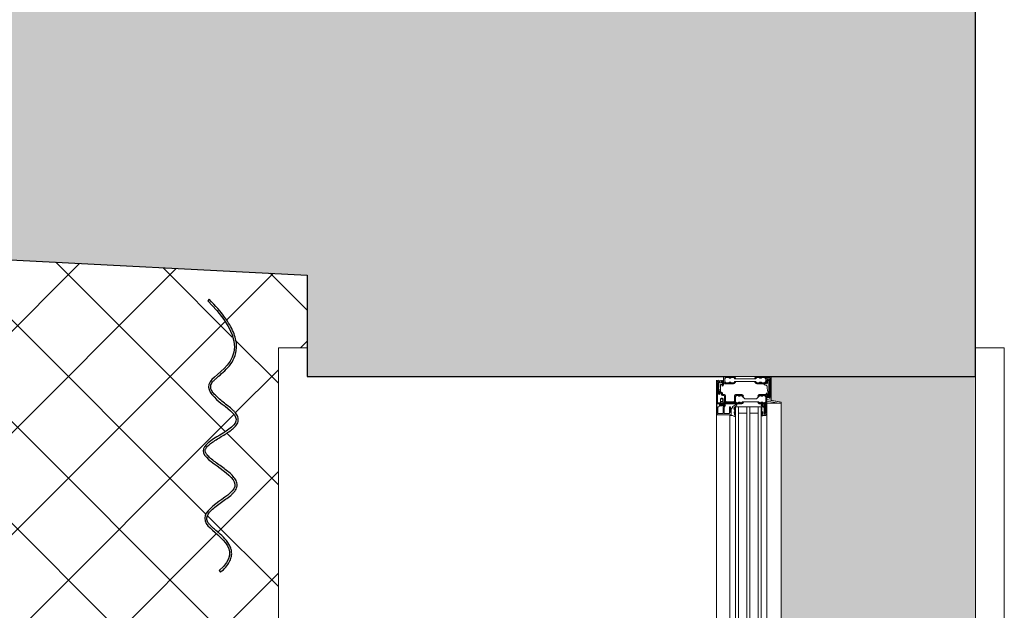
# Model space of a CAD drawing. Header units: centimetres. Extents: x 1278 to 4826, y -2037 to 1154.
# Tile 36 of 39: x 2642 to 2779, y 740 to 822. Entities that reach past the tile are written whole.
import ezdxf

# ---------------------------------------------------------------- set-up
doc = ezdxf.new("R2010")
doc.units = ezdxf.units.CM
for name, color, linetype, lineweight in [('A-widok-1', 11, 'Continuous', 9), ('Elementy szczegółów', 7, 'Continuous', 9), ('OGRODOWA - dwg temp_dwg-1', 20, 'Continuous', 35), ('Okna', 7, 'Continuous', 9), ('Okna-2', 250, 'Continuous', 25), ('Wzór powierzchni-1', 253, 'Continuous', 9), ('Ściany', 7, 'Continuous', 9), ('Ściany-1', 254, 'Continuous', 9), ('Ściany-2', 250, 'Continuous', 25)]:
    doc.layers.add(name, color=color, linetype=linetype, lineweight=lineweight)

# ---------------------------------------------------------------- blocks, each defined once
blk = doc.blocks.new('JANSEN_AG_Jansen_Janisol_Arte_66_window_2022 - Type 1-822849-Aranżacja_wersja_01')
at = {"layer": 'Elementy szczegółów'}
for p, q in [((-50.45, 19.45), (-50.69, 18.05)), ((50.44, 19.45), (-50.45, 19.45)), ((-50.69, 18.05), (-54, 18.05)), ((-54, 18.05), (-54, 11.45)), ((-54, 18.05), (-54, 11.45)), ((-54, 18.05), (-54, 11.45)), ((-53.85, 18.05), (-51.15, 18.05)), ((-54, 16.45), (-54, 16.7)), ((-51.15, 17.75), (-53.55, 17.75)), ((-53.55, 17.45), (-53.15, 17.45)), ((-53.54, 17.75), (-53.06, 17.75)), ((-53.08, 17.54), (-53.29, 17.56)), ((-53, 17.08), (-52.98, 17.43)), ((-53, 16.45), (-53, 16.7)), ((-52.93, 17.06), (-52.97, 17.05)), ((-52.94, 17.75), (-51.15, 17.75)), ((-52.75, 17.42), (-52.86, 17.14)), ((-51.5, 16.64), (-51.5, 16.89)), ((-51.49, 17.69), (-51.23, 17.7)), ((-51.14, 17.5), (-51.36, 17.45)), ((-51.35, 17.45), (-48.85, 17.45)), ((-51.09, 17.74), (-51.07, 17.58)), ((-50.2, 16.64), (-50.2, 16.89)), ((-50, 16.65), (-50.16, 16.77)), ((-48.85, 17.15), (-50.15, 17.15)), ((-50.13, 16.84), (-49.77, 16.9)), ((-50.01, 16.74), (-49.99, 16.67)), ((-49.91, 16.72), (-49.91, 16.71)), ((-49.7, 17.1), (-48.93, 17.1)), ((-49.24, 16.7), (-49.28, 16.75)), ((-49.18, 16.74), (-49.21, 16.71)), ((-48.7, 16.91), (-49.06, 16.92)), ((-48.85, 17.45), (-44.5, 17.45)), ((-48.7, 17.26), (-48.7, 17.3)), ((-48.59, 16.75), (-48.66, 16.88)), ((45, 17.45), (-45, 17.45)), ((45, 16.65), (-45, 16.65)), ((-49.8, 16.25), (-44.5, 16.25)), ((-49.8, 15.08), (-44.5, 15.08)), ((-48.9, 16.25), (-48.9, 15.08)), ((45, 16.25), (-45, 16.25)), ((45, 15.08), (-45, 15.08)), ((-51.5, 13.51), (-51.5, 13.76)), ((-50.2, 13.51), (-50.2, 13.76)), ((-49.8, 14.68), (-44.5, 14.68)), ((-48.9, 14.68), (-48.9, 13.5)), ((45, 14.68), (-45, 14.68)), ((-54, 12.21), (-54, 12.46)), ((-53, 12.21), (-53, 12.46)), ((-50.6, 12.95), (-51.35, 12.95)), ((-51.3, 13.1), (-50.56, 13.1)), ((-50.5, 11.8), (-50.5, 12.85)), ((-50.36, 12.9), (-50.36, 11.75)), ((-50.01, 13.26), (-50.03, 13.24)), ((-50.02, 13.23), (-49.94, 13.21)), ((-49.92, 13.18), (-49.94, 13.17)), ((-49.93, 13.14), (-49.85, 13.13)), ((-49.84, 13.09), (-49.86, 13.07)), ((-49.85, 13.06), (-49.75, 13.04)), ((-49.8, 13.5), (-44.5, 13.5)), ((-49.65, 12.65), (-49.65, 12.75)), ((-49.51, 12.5), (-49.55, 12.5)), ((-48.73, 12.5), (-49.45, 12.5)), ((-49.05, 12.9), (-48.7, 12.95)), ((-49, 12.42), (-49, 12.4)), ((-48.78, 12.5), (-48.92, 12.5)), ((-48.7, 12.36), (-48.7, 12.47)), ((-48.7, 10.58), (-48.7, 12.42)), ((-48.61, 12.33), (-48.67, 12.33)), ((-48.65, 12.33), (-44.5, 12.33)), ((-48.5, 13.05), (-48.44, 13.09)), ((45, 13.5), (-45, 13.5)), ((45, 13.1), (-45, 13.1)), ((45, 12.33), (-45, 12.33)), ((-54, 11.45), (-53.5, 11.45)), ((-53.15, 11.45), (-53.85, 11.45)), ((-53.45, 10.98), (-53.4, 11.08)), ((-53.19, 11.26), (-52.91, 11.26)), ((-53.17, 11.45), (-53.16, 11.45)), ((-52.88, 11.23), (-52.88, 11.06)), ((-52.82, 11), (-51.99, 11)), ((-51.89, 11.06), (-51.81, 11.07)), ((-51.67, 10.83), (-51.77, 11)), ((-51.64, 11.08), (-51.54, 10.91)), ((-51.59, 11.3), (-51.55, 11.3)), ((-51.55, 11.15), (-51.59, 11.15)), ((-51.5, 11.35), (-51.5, 11.55)), ((-51.35, 11.7), (-50.6, 11.7)), ((-50.2, 11.45), (-50.2, 10.95)), ((-49.91, 10.92), (-49.91, 11.48)), ((-48.89, 11.53), (-49.69, 11.53)), ((-49.69, 11.4), (-48.89, 11.4)), ((-48.84, 12.19), (-48.84, 11.58)), ((-48.84, 11.35), (-48.84, 10.69)), ((-53.5, 10.45), (53.5, 10.45)), ((-53.2, 10.83), (-53.14, 10.92)), ((-53.14, 10.92), (-53.19, 10.83)), ((-53.15, 10.75), (-51.71, 10.75)), ((-50.35, 10.45), (-53.15, 10.45)), ((-52.19, 10.83), (-52.25, 10.77)), ((-51.96, 10.76), (-52.13, 10.84)), ((-51.71, 10.75), (-51.9, 10.75)), ((-50.2, 10.71), (-50.2, 10.63)), ((-50.08, 10.5), (-48.78, 10.5)), ((-49.88, 10.83), (-50.06, 10.85)), ((-49.81, 10.7), (-49.81, 10.76)), ((-48.89, 10.64), (-49.76, 10.64))]:
    blk.add_line(p, q, dxfattribs=at)
at = {"layer": 'Elementy szczegółów', "flags": 128}
for points in [[(-50.45, 19.45), (-50.3, 19.45), (-50.3, 19.12), (-50.6, 17.45), (-50.8, 17.45)], [(-53.85, 12.21), (-53.78, 12.21), (-53.78, 12.46), (-53.85, 12.46), (-53.85, 12.85), (-53.7, 13), (-53.7, 15.9), (-53.85, 16.05), (-53.85, 16.45), (-53.78, 16.45), (-53.78, 16.7), (-53.85, 16.7), (-53.85, 17.15), (-53.7, 17.3), (-53.3, 17.3), (-53.15, 17.15), (-53.15, 16.7), (-53.23, 16.7), (-53.23, 16.45), (-53.15, 16.45), (-53.15, 16.05), (-53.3, 15.9), (-53.3, 13), (-53.15, 12.85), (-53.15, 12.46), (-53.23, 12.46), (-53.23, 12.21), (-53.15, 12.21), (-53.15, 11.75), (-53.3, 11.6), (-53.7, 11.6), (-53.85, 11.75)], [(-50.5, 16.31), (-50.35, 16.46), (-50.35, 16.64), (-50.43, 16.64), (-50.43, 16.89), (-50.35, 16.89), (-50.35, 17.15), (-50.5, 17.3), (-51.2, 17.3), (-51.35, 17.15), (-51.35, 16.89), (-51.28, 16.89), (-51.28, 16.64), (-51.35, 16.64), (-51.35, 16.46), (-50.9, 16.01), (-50.9, 14.39), (-51.35, 13.94), (-51.35, 13.76), (-51.28, 13.76), (-51.28, 13.51), (-51.35, 13.51), (-51.35, 13.25), (-51.2, 13.1), (-50.5, 13.1), (-50.35, 13.25), (-50.35, 13.51), (-50.43, 13.51), (-50.43, 13.76), (-50.35, 13.76), (-50.35, 13.94), (-50.5, 14.09)], [(-49, 17.15), (-49, 17.1), (-49.7, 17.1), (-49.69, 17.15)]]:
    blk.add_lwpolyline(points, close=True, dxfattribs=at)
for points in [[(-44.5, 17.45), (-50.3, 17.45), (-50.3, 19.45), (-44.5, 19.45)], [(-54, 16.07), (-54, 16.45), (-53.93, 16.45), (-53.93, 16.7), (-54, 16.7), (-54, 17.9)], [(-53.55, 17.89), (-51.15, 17.89), (-51.15, 17.9), (-53.85, 17.9), (-53.85, 16.7), (-53.78, 16.7), (-53.78, 16.45), (-53.85, 16.45), (-53.85, 16.05), (-53.7, 15.9), (-53.81, 15.79), (-53.94, 15.93)], [(-50.3, 19.12), (-50.3, 17.45), (-50.6, 17.45)], [(-53.06, 15.93), (-53.19, 15.79), (-53.3, 15.9), (-53.15, 16.05), (-53.15, 16.45), (-53.23, 16.45), (-53.23, 16.7), (-53.15, 16.7), (-53.15, 17.3), (-53.55, 17.3)], [(-53, 17.3), (-53, 16.7), (-53.08, 16.7), (-53.08, 16.45), (-53, 16.45), (-53, 16.07)], [(-51.5, 16.48), (-51.5, 16.64), (-51.43, 16.64), (-51.43, 16.89), (-51.5, 16.89), (-51.5, 17.3)], [(-50.15, 17.29), (-48.85, 17.29), (-48.85, 17.3), (-50.4, 17.3), (-51.35, 17.3), (-51.35, 16.89), (-51.28, 16.89), (-51.28, 16.64), (-51.35, 16.64), (-51.35, 16.46), (-51.2, 16.31), (-51.31, 16.2), (-51.44, 16.34)], [(-50.26, 16.34), (-50.39, 16.2), (-50.5, 16.31), (-50.35, 16.46), (-50.35, 16.64), (-50.43, 16.64), (-50.43, 16.89), (-50.35, 16.89), (-50.35, 17.09)], [(-50.2, 17.1), (-50.2, 16.89), (-50.28, 16.89), (-50.28, 16.64), (-50.2, 16.64), (-50.2, 16.48)], [(-44.5, 13.1), (-49.8, 13.1), (-49.8, 16.65), (-44.5, 16.65)], [(-49.31, 16.76), (-49.43, 16.76), (-49.55, 16.75)], [(-51.72, 10.61), (-53.15, 10.61), (-51.71, 10.6), (-50.35, 10.6), (-50.35, 13.51), (-50.43, 13.51), (-50.43, 13.76), (-50.35, 13.76), (-50.35, 13.94), (-50.5, 14.09), (-50.39, 14.2), (-50.26, 14.06)], [(-51.5, 13.1), (-51.5, 13.51), (-51.43, 13.51), (-51.43, 13.76), (-51.5, 13.76), (-51.5, 13.92)], [(-51.44, 14.06), (-51.31, 14.2), (-51.2, 14.09), (-51.35, 13.94), (-51.35, 13.76), (-51.28, 13.76), (-51.28, 13.51), (-51.35, 13.51), (-51.35, 13.15)], [(-50.2, 13.92), (-50.2, 13.76), (-50.28, 13.76), (-50.28, 13.51), (-50.2, 13.51), (-50.2, 10.6)], [(-54, 11.6), (-54, 12.21), (-53.93, 12.21), (-53.93, 12.46), (-54, 12.46), (-54, 12.83)], [(-53.94, 12.97), (-53.81, 13.11), (-53.7, 13), (-53.85, 12.85), (-53.85, 12.46), (-53.78, 12.46), (-53.78, 12.21), (-53.85, 12.21), (-53.85, 11.6), (-53.15, 11.6), (-53.15, 12.21), (-53.23, 12.21), (-53.23, 12.46), (-53.15, 12.46), (-53.15, 12.85), (-53.3, 13), (-53.19, 13.11), (-53.06, 12.97)], [(-53, 12.83), (-53, 12.46), (-53.08, 12.46), (-53.08, 12.21), (-53, 12.21), (-53, 11.6)], [(-49.02, 12.38), (-49.8, 12.38), (-49.8, 12.24), (-48.89, 12.24)], [(-49.73, 13.02), (-49.74, 12.98), (-49.72, 12.97)], [(-53.31, 10.9), (-53.26, 11), (-53.26, 11), (-53.32, 10.9)], [(-50.56, 11.55), (-51.35, 11.55), (-51.35, 11.35)], [(-50.2, 11), (-50.9, 11), (-50.98, 11.16), (-50.98, 11.24), (-50.9, 11.4), (-50.2, 11.4)], [(-50.98, 11.16), (-50.55, 11.4), (-50.55, 11)], [(-50.17, 10.92), (-50.15, 10.92), (-50.15, 11.48), (-50.17, 11.48)], [(-49.92, 10.9), (-50.02, 10.85), (-50.05, 10.85), (-50.05, 11.55), (-50.02, 11.55)], [(-50.02, 10.85), (-50.02, 11.55), (-49.92, 11.5)]]:
    blk.add_lwpolyline(points, dxfattribs=at)
at = {"layer": 'Elementy szczegółów'}
for centre, radius, start, end in [((-53.85, 17.9), 0.15, 90, 180), ((-53.55, 17.6), 0.295, 90, 270), ((-51.15, 17.9), 0.15, 0, 90), ((-51.15, 17.9), 0.15, 270, 0), ((-53.55, 17.6), 0.15, 90, 270), ((-53.53, 17.63), 0.118, 95.6445, 218.7253), ((-53.35, 17.81), 0.365, 223.5519, 261.2737), ((-53.48, 17.56), 0.021, 39.2375, 229.1173), ((-53.27, 17.87), 0.396, 235.8759, 251.9874), ((-53.15, 17.9), 0.451, 225.2369, 262.0464), ((-53.4, 17.47), 0.0247, 260.6822, 74.3018), ((-53.29, 17.54), 0.0168, 88.3181, 211.6819), ((-53.18, 17.69), 0.203, 231.4189, 261.1971), ((-53.21, 17.47), 0.0212, 270.7551, 92.9813), ((-53.15, 17.3), 0.15, 0, 90), ((-53.09, 17.43), 0.111, 2.2068, 83.2647), ((-53.07, 17.72), 0.0303, 40.0346, 86.665), ((-53, 17.78), 0.0542, 221.9334, 318.0666), ((-52.98, 17.07), 0.025, 166.9682, 283.0318), ((-52.94, 17.72), 0.0325, 97.2961, 138.0607), ((-52.96, 17.17), 0.11, 287.1159, 346.003), ((-52.63, 17.36), 0.134, 95.8263, 153.3731), ((-54.97, 38.52), 21.16, 276.3107, 279.1697), ((-51.65, 17.42), 0.0405, 87.0635, 280.5466), ((-51.66, 17.62), 0.166, 271.6692, 307.1717), ((-51.72, 17.96), 0.586, 277.473, 292.527), ((-51.47, 16.87), 0.772, 76.741, 99.7196), ((-51.44, 17.4), 0.144, 94.6394, 141.8649), ((-51.49, 17.68), 0.00917, 88.033, 270), ((-51.26, 16.78), 0.679, 99.0644, 110.9356), ((-51.35, 17.3), 0.15, 90, 180), ((-51.3, 16.48), 0.2, 180, 225), ((-51.49, 16.63), 1.05, 78.8118, 90.244), ((-51.45, 17.5), 0.0126, 95.8171, 255.3907), ((-51.5, 17.96), 0.453, 275.3486, 300.5223), ((-51.48, 18.12), 0.63, 272.1223, 297.6366), ((-51.48, 17.89), 0.346, 273.7934, 301.8936), ((-51.3, 17.61), 0.0134, 287.4026, 72.5974), ((-51.29, 17.61), 0.0462, 305.1137, 76.6022), ((-51.23, 17.62), 0.073, 299.673, 90.327), ((-51.15, 17.91), 0.162, 270.008, 281.4781), ((-51.15, 17.58), 0.0819, 277.0768, 0), ((-51.11, 17.73), 0.02, 8.2975, 108.8505), ((-50.15, 17.09), 0.2, 90, 180), ((-50.4, 16.48), 0.2, 315, 0), ((-50.15, 17.1), 0.05, 90.0096, 178.7558), ((-50.14, 16.8), 0.0278, 123.5601, 232.5775), ((-50.07, 16.68), 0.162, 110.2761, 123.2509), ((-50.08, 17.06), 0.0251, 98.1708, 269.8705), ((-49.8, 15.24), 1.86, 86.7642, 98.6585), ((-50.13, 14.71), 2.32, 81.1304, 88.8304), ((-50, 16.74), 0.012, 43.2835, 194.0108), ((-50, 16.66), 0.0112, 232.1176, 20.4022), ((-49.63, 17.15), 0.539, 228.1054, 236.7263), ((-49.92, 16.71), 0.0112, 243.4141, 20.6435), ((-49.86, 16.74), 0.0579, 162.3195, 198.9111), ((-49.9, 16.75), 0.0126, 88.7763, 159.4345), ((-49.65, 19.86), 3.1, 265.3001, 271.7307), ((-49.78, 16.95), 0.0526, 287.5217, 78.0648), ((-49.3, 16.74), 0.0263, 36.8524, 93.5031), ((-49.23, 16.72), 0.0205, 221.1312, 325.1826), ((-49.16, 16.72), 0.0298, 65.5834, 139.44), ((-48.54, 18.58), 1.93, 251.7544, 270.402), ((-49.1, 16.9), 0.0138, 112.3843, 208.529), ((-49.07, 16.91), 0.05, 202.5905, 247.4095), ((-49.07, 16.84), 0.0822, 85.3454, 116.6744), ((-48.44, 18.3), 1.58, 245.5567, 266.7641), ((-48.93, 17.15), 0.0512, 269.8088, 315.4387), ((-48.87, 17.09), 0.0361, 44.0136, 134.5246), ((-48.85, 17.3), 0.15, 0, 90), ((-48.85, 17.3), 0.15, 270, 0), ((-48.8, 17.14), 0.0475, 217.0257, 306.3102), ((-48.87, 17.25), 0.174, 304.6591, 3.9129), ((-48.67, 17.3), 0.0329, 98.4746, 175.5435), ((-48.71, 16.85), 0.0606, 31.1918, 85.3926), ((-48.66, 17.26), 0.0714, 8.1113, 101.2299), ((-49.92, 17.04), 1.35, 358.1089, 9.7633), ((-48.57, 16.77), 0.0291, 215.8566, 9.9169), ((-47.68, 16.99), 0.884, 179.2559, 193.9116), ((-48.53, 16.69), 0.0389, 267.8033, 82.89), ((-53.8, 16.07), 0.2, 180, 225), ((-53.2, 16.07), 0.2, 315, 0), ((-51.3, 13.92), 0.2, 135, 180), ((-50.4, 13.92), 0.2, 360, 45), ((-53.8, 12.83), 0.2, 135, 180), ((-53.2, 12.83), 0.2, 360, 45), ((-51.35, 13.1), 0.15, 180, 270), ((-51.3, 13.15), 0.05, 180, 270), ((-50.6, 12.85), 0.1, 0, 90), ((-50.56, 12.9), 0.2, 360, 90), ((-50.17, 13.28), 0.0276, 90.901, 199.1336), ((-30.5, 25.3), 23.08, 211.423, 213.0003), ((-50.16, 12.45), 0.849, 80.5284, 90.2798), ((-50.02, 13.24), 0.0104, 139.8755, 265.0144), ((-50.03, 13.27), 0.0188, 321.0159, 76.9327), ((-49.94, 13.19), 0.0192, 317.2914, 80.619), ((-49.93, 13.16), 0.0145, 136.7774, 264.1038), ((-49.85, 13.07), 0.0107, 129.7442, 264.9657), ((-49.85, 13.11), 0.0227, 309.8334, 83.1308), ((-49.78, 12.77), 0.0841, 206.8434, 297.0271), ((-49.75, 13.02), 0.02, 345.7906, 83.7461), ((-49.73, 12.99), 0.0102, 163.6513, 244.0898), ((-49.82, 12.84), 0.163, 297.3766, 330.1669), ((-49.71, 13.01), 0.0422, 255.8689, 303.1812), ((-49.21, 12.16), 0.938, 90.135, 119.995), ((-49.66, 12.75), 0.0116, 1.3348, 148.6652), ((-49.49, 12.65), 0.161, 181.3568, 242.7264), ((-49.57, 12.91), 0.0259, 121.118, 270), ((-49.25, 12.31), 0.708, 87.3752, 118.3608), ((-49.59, 13.58), 0.689, 270.91, 305.9388), ((-49.58, 12.48), 0.0265, 31.6129, 61.4528), ((-49.48, 12.5), 0.03, 3.8226, 180), ((-49.22, 13.06), 0.0396, 270, 86.519), ((-48.84, 12.33), 0.77, 88.9728, 116.4147), ((-49.06, 12.93), 0.0319, 116.4556, 278.9254), ((-48.73, 12.17), 0.851, 95.6076, 113.2807), ((-49.02, 12.4), 0.02, 270, 0), ((-48.92, 12.42), 0.08, 90, 180), ((-48.82, 13.06), 0.04, 278.8002, 91.1211), ((-48.78, 12.42), 0.08, 0, 90), ((-48.73, 12.47), 0.0306, 0.7216, 89.2785), ((-48.81, 13.44), 0.498, 283.6034, 309.3858), ((-48.67, 12.36), 0.0301, 180.7686, 269.1824), ((-48.61, 12.35), 0.0216, 273.9241, 357.2462), ((-46.1, 12.35), 2.49, 172.2647, 179.881), ((-47.88, 12.56), 0.702, 137.0393, 169.7545), ((-48.42, 13.06), 0.0394, 318.5629, 129.8567), ((-53.85, 11.6), 0.15, 180, 270), ((-53.15, 10.8), 0.35, 150, 270), ((-53.36, 11.21), 0.0811, 150.9801, 291.475), ((-52.92, 10.9), 0.62, 122.2354, 145.2889), ((-53.27, 11), 0.15, 329.1044, 150), ((-53.27, 11), 0.15, 90, 112.4755), ((-53.27, 11.26), 0.0241, 115.9276, 314.8873), ((-53, 10.73), 0.62, 73.1531, 116.2547), ((-53.27, 11), 0.15, 329.1044, 90), ((-53.15, 11.24), 0.21, 94.5701, 118.8054), ((-53.19, 11.15), 0.113, 91.9019, 120.8283), ((-53.15, 11.6), 0.147, 269.8148, 290.0291), ((-53.15, 11.6), 0.15, 270, 0), ((-53.01, 11.02), 0.445, 54.5243, 102.4482), ((-52.91, 11.23), 0.03, 1.1423, 90), ((-52.82, 11.06), 0.0601, 181.1423, 270), ((-52.84, 11.27), 0.0597, 355.924, 71.8598), ((-52.73, 11.26), 0.05, 175.924, 350.6078), ((-52.81, 11.27), 0.131, 350.6078, 62.0614), ((-51.99, 10.98), 0.029, 16.1549, 90), ((-51.64, 11.09), 0.343, 198.8643, 227.9191), ((-51.88, 11.03), 0.0259, 100.214, 180), ((-51.72, 11.02), 0.183, 177.1271, 233.6335), ((-51.81, 11.03), 0.0344, 19.1659, 91.8779), ((-51.59, 11.1), 0.2, 90, 210.0036), ((-51.22, 11.21), 0.588, 196.6469, 220.932), ((-51.59, 11.1), 0.05, 90, 210), ((-51.55, 11.35), 0.05, 270, 0), ((-51.55, 11.35), 0.2, 270, 0), ((-51.35, 11.55), 0.15, 90, 180), ((-51.25, 11.1), 0.36, 343.9938, 16.0062), ((-50.6, 11.8), 0.1, 270, 0), ((-50.56, 11.75), 0.2, 270, 0), ((-50.17, 11.45), 0.03, 90, 180), ((-50.12, 11.57), 0.0613, 146.0535, 322.017), ((-50, 11.5), 0.194, 34.4702, 149.5732), ((-50.15, 11.59), 0.113, 272.323, 337.6611), ((-50.01, 11.49), 0.0739, 38.8359, 150.2195), ((-50.02, 11.52), 0.03, 60, 90), ((-49.69, 11.72), 0.319, 214.6245, 270.2128), ((-49.93, 11.48), 0.02, 0, 60), ((-49.69, 11.72), 0.189, 214.6245, 270.2128), ((-48.89, 12.19), 0.05, 0, 90), ((-48.89, 11.58), 0.05, 270, 0), ((-48.89, 11.35), 0.05, 0, 90), ((-53.15, 10.8), 0.2, 150, 270), ((-53.15, 10.8), 0.19, 150, 270), ((-53.15, 10.8), 0.0502, 145.3142, 289.645), ((-53.15, 10.8), 0.05, 150, 270), ((-52.73, 8.49), 2.3, 79.9058, 100.1078), ((-52.31, 10.83), 0.0818, 254.4256, 314.7781), ((-52.15, 10.8), 0.0461, 65.016, 136.8401), ((-51.9, 10.9), 0.149, 244.831, 268.9012), ((-51.85, 10.86), 0.025, 219.4662, 45.6826), ((-51.72, 10.81), 0.2, 270, 30), ((-51.71, 10.8), 0.0502, 264.5832, 29.8524), ((-51.71, 10.8), 0.05, 270, 30), ((-50.35, 10.6), 0.15, 270, 0), ((-50.17, 10.95), 0.03, 180, 270), ((-50.06, 10.71), 0.143, 92.8734, 181.3186), ((-50.08, 10.63), 0.125, 180, 270), ((-50.15, 10.81), 0.113, 22.3389, 87.677), ((-50.02, 10.88), 0.03, 270, 300), ((-49.93, 10.92), 0.02, 300, 0), ((-49.89, 10.76), 0.075, 0, 85), ((-49.75, 10.7), 0.0609, 178.5576, 259.7441), ((-48.89, 10.69), 0.05, 270, 0), ((-48.78, 10.58), 0.08, 270, 0)]:
    blk.add_arc(centre, radius, start, end, dxfattribs=at)
blk = doc.blocks.new('Zasłona - Zasłona-857148-Aranżacja_wersja_01')
at = {"layer": 'Okna-2'}
for p, q in [((-745.24, 2667.83), (-745.01, 2668.02)), ((-782.96, 2666.45), (-782.74, 2666.24))]:
    blk.add_line(p, q, dxfattribs=at)
for points, knots in [([(-782.74, 2666.24), (-775.18, 2673.8), (-771.1, 2661.01), (-766.01, 2674.98), (-762.13, 2660.79), (-757, 2674.89), (-752.69, 2661.05), (-748.38, 2671.56), (-745.24, 2667.83)], [0, 0, 0, 0, 0.444915, 0.935639, 1.444382, 1.948916, 2.415344, 2.766197, 2.766197, 2.766197, 2.766197]), ([(-745.01, 2668.02), (-745.49, 2668.6), (-746.19, 2669.19), (-747.09, 2669.55), (-747.74, 2669.61), (-748.35, 2669.48), (-749.09, 2669.13), (-749.9, 2668.45), (-750.6, 2667.65), (-751.11, 2667.06), (-751.47, 2666.68), (-751.8, 2666.37), (-752.09, 2666.19), (-752.35, 2666.12), (-752.59, 2666.11), (-752.84, 2666.18), (-753.18, 2666.35), (-753.64, 2666.74), (-754.2, 2667.41), (-754.74, 2668.17), (-755.29, 2668.94), (-755.74, 2669.51), (-756.12, 2669.88), (-756.41, 2670.12), (-756.68, 2670.25), (-756.91, 2670.32), (-757.14, 2670.35), (-757.43, 2670.32), (-757.86, 2670.16), (-758.35, 2669.8), (-758.91, 2669.21), (-759.44, 2668.52), (-759.97, 2667.79), (-760.48, 2667.09), (-760.97, 2666.49), (-761.36, 2666.13), (-761.63, 2665.96), (-761.78, 2665.91), (-761.88, 2665.89), (-761.97, 2665.89), (-762.1, 2665.92), (-762.28, 2666.01), (-762.54, 2666.22), (-762.89, 2666.61), (-763.32, 2667.24), (-763.76, 2667.95), (-764.2, 2668.68), (-764.65, 2669.37), (-765.04, 2669.86), (-765.38, 2670.17), (-765.65, 2670.36), (-765.95, 2670.48), (-766.28, 2670.52), (-766.61, 2670.45), (-766.9, 2670.3), (-767.18, 2670.1), (-767.55, 2669.76), (-767.99, 2669.26), (-768.53, 2668.57), (-769.07, 2667.89), (-769.61, 2667.29), (-770.06, 2666.92), (-770.4, 2666.74), (-770.63, 2666.66), (-770.86, 2666.65), (-771.09, 2666.69), (-771.33, 2666.81), (-771.61, 2667.04), (-771.91, 2667.36), (-772.36, 2667.87), (-773, 2668.62), (-773.93, 2669.49), (-775.11, 2670.14), (-776.59, 2670.36), (-778.34, 2669.95), (-780.42, 2668.76), (-782.06, 2667.34), (-782.96, 2666.45)], [-2.766197, -2.766197, -2.766197, -2.766197, -2.714004, -2.687908, -2.661812, -2.635716, -2.60962, -2.557427, -2.505235, -2.479139, -2.453043, -2.426946, -2.40085, -2.374754, -2.348658, -2.322562, -2.296465, -2.244273, -2.192081, -2.139888, -2.087696, -2.035503, -2.009407, -1.983311, -1.957215, -1.944167, -1.931119, -1.905022, -1.878926, -1.826734, -1.774541, -1.722349, -1.670157, -1.617964, -1.565772, -1.513579, -1.487483, -1.461387, -1.448339, -1.435291, -1.409195, -1.383098, -1.357002, -1.30481, -1.252617, -1.200425, -1.148233, -1.09604, -1.043848, -1.017752, -0.991655, -0.965559, -0.939463, -0.913367, -0.887271, -0.861175, -0.835078, -0.782886, -0.730694, -0.678501, -0.626309, -0.574116, -0.54802, -0.521924, -0.495828, -0.469732, -0.443635, -0.417539, -0.391443, -0.365347, -0.313154, -0.260962, -0.20877, -0.156577, -0.104385, -0.052192, 0, 0, 0, 0])]:
    blk.add_open_spline(points, degree=3, knots=knots, dxfattribs=at)
blk = doc.blocks.new('PApapetttsy2 - PApapetttsy-921952-Aranżacja_wersja_01')
at = {"layer": 'Okna'}
for p, q in [((-512.22, 2682.08), (-512.22, 2678.08)), ((-512.22, 2678.08), (-396.22, 2678.08))]:
    blk.add_line(p, q, dxfattribs=at)
blk = doc.blocks.new('OGRODOWA - dwg temp_dwg-805956-Aranżacja_wersja_01')
at = {"layer": 'A-widok-1', "flags": 128}
blk.add_lwpolyline([(-4843.87, 1244.37), (-4843.87, 1248.37), (-4727.87, 1248.37), (-4727.87, 1244.37)], dxfattribs=at)

msp = doc.modelspace()

# ---------------------------------------------------------------- hatches: boundary and pattern name
at = {"layer": 'Wzór powierzchni-1'}
h = msp.add_hatch(dxfattribs=at)
h.set_pattern_fill('FP_1', color=256, style=0, pattern_type=2)
h.set_pattern_definition([(45, (2203.381, -3095.65), (-7.071068, 7.071068), []), (135, (2203.381, -3095.65), (-7.071068, -7.071068), [])])
h.paths.add_polyline_path([(2678.08, 396.22), (2678.08, 512.22), (2682.08, 512.22), (2682.08, 607.22), (2662.08, 607.22), (2662.08, 634.22), (2682.08, 634.22), (2682.08, 660.22), (2678.08, 660.22), (2678.08, 776.22), (2682.08, 776.22), (2682.08, 786.31), (2346.08, 803.54), (2346.08, 781.92), (2347.48, 781.92), (2347.48, 775.92), (2346.48, 775.92), (2346.48, 774.32), (2346.08, 774.32), (2346.08, 692.32), (2346.48, 692.32), (2346.48, 690.72), (2347.48, 690.72), (2347.48, 684.72), (2346.08, 684.72), (2346.08, 396.22), (2664.39, 396.22)])
h.paths.add_polyline_path([(2390.22, 402.07), (2390.04, 402.15), (2390.08, 402.24)])
h.paths.add_polyline_path([(2355.02, 551.82), (2355.02, 551.96), (2355.19, 551.96)])
h.paths.add_polyline_path([(2484.74, 418.87), (2484.74, 418.73), (2484.7, 418.84)])
h.paths.add_polyline_path([(2392.3, 396.56), (2391.57, 397), (2391.57, 397.15), (2391.49, 397.29), (2391.43, 397.34), (2391.18, 398.24), (2390.9, 398.28), (2390.8, 399.18), (2390.96, 399.31), (2390.8, 400.21), (2390.87, 400.28), (2390.73, 400.5), (2390.89, 400.86), (2391.17, 401.16), (2391.26, 401.16), (2391.43, 401.32), (2391.52, 401.26), (2391.77, 401.38), (2392.1, 401.23), (2392.28, 401.08), (2392.01, 401.84), (2391.11, 401.68), (2390.99, 401.7), (2390.73, 401.62), (2390.46, 401.77), (2390, 402.45), (2389.97, 402.9), (2389.94, 403.09), (2389.74, 403.11), (2355.72, 545.02), (2356.04, 545.18), (2355.67, 545.44), (2355.57, 545.49), (2355.66, 546.04), (2355.57, 546.11), (2355.96, 546.76), (2356.15, 546.77), (2356.28, 546.8), (2356.35, 546.92), (2357.22, 547.16), (2357.05, 547.66), (2356.64, 547.4), (2356.14, 547.39), (2355.52, 547.54), (2355.37, 547.76), (2355.32, 548.01), (2355.26, 548.08), (2354.94, 548.95), (2354.75, 548.92), (2354.58, 549.89), (2354.79, 550.03), (2354.58, 550.92), (2354.67, 551.03), (2354.57, 551.31), (2354.72, 551.58), (2355.41, 552.04), (2355.84, 552.08), (2356.04, 552.1), (2356.06, 552.3), (2446.44, 573.95), (2446.6, 573.63), (2446.86, 574), (2447, 574.1), (2447.46, 574.01), (2447.54, 574.09), (2448.19, 573.69), (2448.19, 573.54), (2448.27, 573.4), (2448.34, 573.32), (2448.66, 572.47), (2448.84, 572.49), (2448.99, 571.52), (2448.8, 571.38), (2448.99, 570.49), (2448.89, 570.41), (2449.04, 570.24), (2448.87, 569.83), (2448.61, 569.61), (2448.5, 569.53), (2448.27, 569.34), (2448.24, 569.43), (2447.99, 569.31), (2447.66, 569.46), (2447.48, 569.61), (2447.7, 569.14), (2448.25, 569.16), (2449.01, 568.93), (2449.43, 568.62), (2449.71, 568.28), (2449.82, 568.14), (2450.08, 567.34), (2472.46, 473.78), (2472.24, 472.94), (2471.91, 472.47), (2471.51, 472.14), (2471, 471.91), (2471.27, 471.92), (2471.8, 471.89), (2472.29, 471.72), (2472.76, 471.39), (2473.05, 471.04), (2473.26, 470.62), (2473.41, 470.11), (2484.13, 425.16), (2483.91, 424.32), (2483.57, 423.84), (2483.17, 423.52), (2482.67, 423.29), (2482.61, 423.23), (2482.72, 423.03), (2483.12, 423.29), (2483.62, 423.3), (2484.24, 423.15), (2484.39, 422.94), (2484.44, 422.68), (2484.5, 422.61), (2484.82, 421.74), (2485.01, 421.77), (2485.18, 420.8), (2484.97, 420.67), (2485.18, 419.77), (2485.09, 419.66), (2485.19, 419.38), (2485.04, 419.11), (2484.35, 418.65), (2483.98, 418.59), (2483.72, 418.59), (2483.7, 418.39), (2393.32, 396.74), (2393.16, 397.06), (2392.9, 396.69), (2392.76, 396.59), (2392.3, 396.68), (2392.28, 396.59)])
h.paths.add_polyline_path([(2512.08, 396.57), (2506.46, 397.22), (2501.23, 399.03), (2496.61, 401.82), (2492.71, 405.48), (2489.84, 409.45), (2487.68, 414.32), (2486.57, 419.54), (2486.65, 425.29), (2487.81, 430.43), (2490.15, 435.44), (2493.31, 439.65), (2497.39, 443.19), (2501.93, 445.74), (2506.78, 447.31), (2512.08, 447.87), (2517.7, 447.22), (2522.92, 445.41), (2527.55, 442.62), (2531.23, 439.26), (2534.31, 434.99), (2536.48, 430.12), (2537.59, 424.9), (2537.5, 419.15), (2536.35, 414.01), (2534, 409), (2531.08, 405), (2526.77, 401.25), (2522.4, 398.75), (2517.28, 397.12), (2512.87, 396.65)])
h.paths.add_polyline_path([(2521.73, 400.54), (2522.75, 400.99), (2522.22, 400.74), (2521.75, 400.56)])
h.paths.add_polyline_path([(2393.14, 401.8), (2396.41, 402.69), (2395.67, 402.9), (2395.2, 403.23), (2394.91, 403.58), (2394.64, 404.14), (2394.57, 404.2), (2394.35, 404.12), (2394.63, 403.72), (2394.65, 403.2), (2394.5, 402.57), (2394.2, 402.44), (2394.02, 402.42), (2393.96, 402.3), (2393.08, 402.06), (2393.13, 401.83)])
h.paths.add_polyline_path([(2670.02, 402.01), (2669.83, 402.24), (2671, 403.58), (2671.26, 404.82), (2670.8, 405.96), (2669.93, 406.95), (2668.14, 408.72), (2667.91, 409.06), (2667.91, 409.86), (2668.4, 410.65), (2669.23, 411.41), (2671.94, 413.73), (2672.03, 414.27), (2671.59, 415.09), (2670.91, 415.75), (2669.75, 416.65), (2668.09, 417.98), (2667.65, 418.76), (2667.6, 418.97), (2667.89, 419.57), (2668.39, 420.06), (2669.64, 420.91), (2671.53, 422.16), (2672.12, 422.94), (2672.2, 423.1), (2671.98, 423.8), (2671.38, 424.48), (2670.31, 425.37), (2668.95, 426.59), (2668.68, 426.93), (2668.41, 427.46), (2668.39, 428.08), (2668.97, 428.92), (2671.14, 431.04), (2671.76, 432.16), (2671.96, 433.54), (2671.51, 435.32), (2670.24, 437.44), (2668.24, 439.74), (2668.45, 439.96), (2670.64, 437.44), (2671.85, 435.32), (2672.26, 433.53), (2672.02, 432.03), (2671.14, 430.62), (2669.88, 429.38), (2668.95, 428.48), (2668.68, 428.01), (2668.78, 427.37), (2669.23, 426.72), (2670.07, 425.93), (2672.04, 424.23), (2672.39, 423.71), (2672.49, 423.05), (2671.98, 422.21), (2671.23, 421.57), (2669.88, 420.71), (2668.39, 419.69), (2668.02, 419.28), (2667.94, 418.76), (2668.14, 418.4), (2668.69, 417.83), (2669.58, 417.13), (2671.59, 415.54), (2672.07, 414.95), (2672.32, 414.27), (2672.07, 413.42), (2671.54, 412.8), (2670.15, 411.72), (2668.69, 410.53), (2668.38, 410.19), (2668.14, 409.62), (2668.25, 409.06), (2668.82, 408.35), (2670.91, 406.27), (2671.17, 405.96), (2671.57, 404.77), (2671.26, 403.44), (2671, 403.14)])
h.paths.add_polyline_path([(2498.32, 402.93), (2498.08, 403.1), (2498.26, 402.96)])
h.paths.add_polyline_path([(2395.84, 403.2), (2395.72, 403.24), (2395.67, 403.23)])
h.paths.add_polyline_path([(2395.04, 404.31), (2395.41, 404.28), (2395.39, 404.4), (2395.07, 404.32)])
h.paths.add_polyline_path([(2497.84, 403.23), (2497.49, 403.55), (2497.18, 403.8), (2496.76, 404.1), (2497.66, 403.34)])
h.paths.add_polyline_path([(2494.39, 406.45), (2494.12, 406.76), (2493.66, 407.28), (2494.37, 406.47)])
h.paths.add_polyline_path([(2530.05, 406.74), (2530.94, 407.78), (2530.48, 407.25), (2530.16, 406.87)])
h.paths.add_polyline_path([(2533.08, 411.18), (2533.68, 412.33), (2533.38, 411.79), (2533.09, 411.22)])
h.paths.add_polyline_path([(2535.06, 416.29), (2535.33, 417.31), (2535.22, 417.25), (2535.2, 416.88), (2535.14, 416.6)])
h.paths.add_polyline_path([(2599.43, 419.82), (2598.52, 420.18), (2599.42, 419.82)])
h.paths.add_polyline_path([(2601.66, 419.59), (2599.95, 419.67), (2599.23, 419.91), (2597.01, 421.08), (2545.2, 454.17), (2545.12, 454.08), (2536.53, 459.65), (2535.29, 460.77), (2534.1, 462.64), (2533.51, 464.24), (2533.33, 466.32), (2533.69, 468.38), (2534.58, 470.27), (2568.93, 524.27), (2570.56, 526.08), (2571.98, 527.07), (2573.94, 527.79), (2576.02, 527.97), (2578.1, 527.6), (2580.71, 526.26), (2587.66, 521.73), (2588.67, 521.19), (2633.9, 492.3), (2635.14, 491.63), (2641.74, 487.3), (2642.5, 486.43), (2643.05, 485.52), (2643.34, 484.86), (2643.6, 483.47), (2643.43, 481.29), (2643.27, 480.69), (2642.35, 479.07), (2605.85, 421.84), (2604.88, 420.83), (2603.78, 420.15), (2602.83, 419.81), (2601.67, 419.59)])
h.paths.add_polyline_path([(2488.47, 420.47), (2488.45, 420.91), (2488.32, 422.37), (2488.37, 421.31), (2488.46, 420.57)])
h.paths.add_polyline_path([(2535.84, 421.88), (2535.85, 422.54), (2535.84, 422.07)])
h.paths.add_polyline_path([(2483.58, 424.32), (2483.75, 425.6), (2483.65, 425.49), (2483.57, 424.39)])
h.paths.add_polyline_path([(2483.33, 425.23), (2483.46, 425.53), (2483.31, 425.39)])
h.paths.add_polyline_path([(2488.73, 426.27), (2488.8, 426.42), (2488.9, 427.05), (2488.95, 427.42), (2489.04, 427.93), (2488.74, 426.42)])
h.paths.add_polyline_path([(2490.2, 431.32), (2490.28, 431.42), (2490.64, 432.37), (2490.23, 431.42)])
h.paths.add_polyline_path([(2492.77, 435.96), (2492.95, 436.2), (2492.83, 436.05)])
h.paths.add_polyline_path([(2531.05, 436.48), (2530.36, 437.39), (2530.59, 437.04), (2531.02, 436.53)])
h.paths.add_polyline_path([(2527.59, 440.15), (2526.49, 441.1), (2526.92, 440.7), (2527.34, 440.39), (2527.57, 440.17)])
h.paths.add_polyline_path([(2521.93, 443.8), (2521.9, 443.84), (2521.82, 443.84)])
h.paths.add_polyline_path([(2513.34, 445.87), (2513.34, 445.88), (2513.04, 445.91)])
h.paths.add_polyline_path([(2383.88, 448.94), (2383.83, 449.46), (2384.05, 450.29), (2384.38, 450.77), (2384.79, 451.11), (2385.29, 451.32), (2384.97, 451.31), (2384.45, 451.36), (2384.01, 451.52), (2383.53, 451.85), (2383.24, 452.2), (2383.02, 452.63), (2383.14, 452.05), (2383.87, 449.01)])
h.paths.add_polyline_path([(2384.17, 449.01), (2384.31, 449.13), (2384.2, 449.18), (2384.18, 449.02)])
h.paths.add_polyline_path([(2384.46, 449.08), (2384.65, 449.18), (2384.56, 449.26), (2384.49, 449.13)])
h.paths.add_polyline_path([(2384.17, 451.82), (2384.06, 451.86), (2384.01, 451.85)])
h.paths.add_polyline_path([(2383.37, 452.93), (2383.74, 452.9), (2383.73, 453.02), (2383.4, 452.94)])
h.paths.add_polyline_path([(2551.74, 467.37), (2551.18, 467.57), (2551.57, 467.43)])
h.paths.add_polyline_path([(2553.53, 466.51), (2552.42, 467.08), (2553.43, 466.56)])
h.paths.add_polyline_path([(2472.56, 470.22), (2472.77, 470.37), (2472.55, 470.34), (2472.56, 470.28)])
h.paths.add_polyline_path([(2472.92, 470.31), (2473.02, 470.38), (2472.8, 470.5), (2472.91, 470.33)])
h.paths.add_polyline_path([(2471.91, 472.94), (2472.08, 474.22), (2471.98, 474.11), (2471.9, 472.99)])
h.paths.add_polyline_path([(2471.66, 473.85), (2471.8, 474.15), (2471.64, 474.06)])
h.paths.add_polyline_path([(2510.14, 492.49), (2504.39, 492.59), (2498.79, 493.88), (2493.57, 496.31), (2488.98, 499.77), (2485.21, 504.11), (2482.42, 509.14), (2480.74, 514.64), (2480.24, 520.36), (2480.94, 526.07), (2482.82, 531.51), (2485.86, 536.53), (2489.7, 540.64), (2494.41, 543.94), (2499.7, 546.18), (2505.34, 547.28), (2511.09, 547.18), (2516.69, 545.89), (2521.9, 543.46), (2526.49, 540), (2530.27, 535.66), (2533.05, 530.63), (2534.75, 524.96), (2535.23, 519.4), (2534.53, 513.7), (2532.66, 508.26), (2529.7, 503.33), (2525.78, 499.13), (2521.07, 495.83), (2515.62, 493.55), (2510.65, 492.59)])
h.paths.add_polyline_path([(2579.03, 509.71), (2578.35, 510.47), (2578.71, 509.98)])
h.paths.add_polyline_path([(2587.02, 522.1), (2586.03, 522.44), (2586.46, 522.32), (2586.95, 522.13)])
h.paths.add_polyline_path([(2360.06, 546.06), (2360.54, 546.26), (2360.51, 546.83), (2360.72, 547.55), (2361.04, 548.01), (2361.46, 548.35), (2361.92, 548.55), (2361.16, 548.38), (2358.16, 547.55), (2358.29, 547.39), (2359.19, 547.55), (2359.26, 547.47), (2359.57, 547.6), (2359.84, 547.46), (2360.05, 547.2), (2360.2, 547.05), (2360.33, 546.86), (2360.24, 546.83), (2360.36, 546.57), (2360.26, 546.3), (2360.1, 546.11)])
h.paths.add_polyline_path([(2360.84, 546.25), (2360.97, 546.37), (2360.87, 546.48), (2360.84, 546.26)])
h.paths.add_polyline_path([(2361.12, 546.32), (2361.31, 546.48), (2361.22, 546.48), (2361.15, 546.37)])
h.paths.add_polyline_path([(2670.02, 565.81), (2669.83, 566.04), (2671, 567.38), (2671.26, 568.62), (2670.8, 569.76), (2669.83, 570.84), (2668.14, 572.53), (2667.91, 572.86), (2667.91, 573.66), (2668.4, 574.45), (2669.23, 575.21), (2671.94, 577.53), (2672, 578.15), (2671.59, 578.89), (2670.95, 579.52), (2669.75, 580.45), (2668.09, 581.78), (2667.72, 582.28), (2667.6, 582.77), (2667.89, 583.37), (2668.65, 584.06), (2669.64, 584.71), (2671.59, 586.02), (2672.12, 586.74), (2672.2, 586.9), (2671.98, 587.6), (2671.38, 588.28), (2670.24, 589.22), (2668.95, 590.39), (2668.65, 590.78), (2668.41, 591.34), (2668.45, 591.97), (2668.97, 592.72), (2671.14, 594.84), (2671.76, 595.96), (2671.96, 597.34), (2671.51, 599.12), (2670.24, 601.24), (2668.24, 603.54), (2668.45, 603.76), (2670.64, 601.24), (2671.85, 599.12), (2672.26, 597.33), (2671.96, 595.73), (2671.14, 594.42), (2669.88, 593.18), (2668.97, 592.32), (2668.68, 591.81), (2668.78, 591.17), (2669.23, 590.52), (2670.07, 589.73), (2672, 588.09), (2672.39, 587.51), (2672.49, 586.85), (2671.98, 586.01), (2671.23, 585.37), (2669.88, 584.51), (2668.39, 583.49), (2667.98, 582.97), (2667.89, 582.75), (2668.09, 582.26), (2668.65, 581.66), (2669.83, 580.75), (2671.59, 579.34), (2672.07, 578.75), (2672.32, 578.06), (2672.21, 577.4), (2671.54, 576.6), (2670.02, 575.43), (2668.69, 574.33), (2668.38, 573.99), (2668.14, 573.42), (2668.25, 572.86), (2668.82, 572.15), (2670.91, 570.07), (2671.26, 569.48), (2671.57, 568.57), (2671.26, 567.24), (2671, 566.94)])
h.paths.add_polyline_path([(2348.44, 567.3), (2348.44, 567.46), (2348.28, 567.56), (2348.28, 670.34), (2348.44, 670.4), (2348.44, 670.5), (2403.12, 670.5), (2403.12, 670.34), (2403.28, 670.34), (2403.28, 567.46), (2403.12, 567.46), (2403.02, 567.3), (2351.96, 567.3)])
h.paths.add_polyline_path([(2449.23, 567.46), (2449.43, 567.61), (2449.21, 567.58), (2449.22, 567.51)])
h.paths.add_polyline_path([(2449.58, 567.55), (2449.68, 567.62), (2449.47, 567.74), (2449.57, 567.58)])
h.paths.add_polyline_path([(2670.02, 639.01), (2669.83, 639.24), (2671, 640.58), (2671.26, 641.82), (2670.8, 642.96), (2669.83, 644.04), (2668.14, 645.72), (2667.91, 646.06), (2667.91, 646.86), (2668.4, 647.65), (2669.23, 648.41), (2671.94, 650.73), (2672.03, 651.27), (2671.59, 652.09), (2670.92, 652.75), (2669.75, 653.65), (2668.09, 654.98), (2667.72, 655.48), (2667.6, 655.97), (2667.91, 656.59), (2668.69, 657.29), (2669.81, 658.01), (2671.53, 659.16), (2672.12, 659.94), (2672.18, 660.22), (2672, 660.77), (2671.43, 661.43), (2670.29, 662.38), (2668.96, 663.59), (2668.53, 664.22), (2668.41, 664.46), (2668.39, 665.08), (2668.97, 665.92), (2671.14, 668.04), (2671.76, 669.16), (2671.96, 670.54), (2671.51, 672.32), (2670.24, 674.44), (2668.24, 676.74), (2668.45, 676.96), (2670.64, 674.44), (2671.85, 672.32), (2672.26, 670.53), (2671.96, 668.93), (2671.14, 667.62), (2669.88, 666.38), (2668.97, 665.52), (2668.68, 665.01), (2668.75, 664.44), (2669.23, 663.72), (2670.07, 662.93), (2672, 661.29), (2672.39, 660.71), (2672.49, 660.05), (2671.98, 659.21), (2671.53, 658.8), (2669.89, 657.72), (2668.39, 656.69), (2667.98, 656.17), (2667.91, 655.9), (2668.14, 655.4), (2668.69, 654.83), (2669.58, 654.13), (2671.59, 652.54), (2672.07, 651.95), (2672.32, 651.27), (2672.07, 650.42), (2671.54, 649.8), (2670.15, 648.72), (2668.69, 647.53), (2668.38, 647.19), (2668.14, 646.62), (2668.25, 646.06), (2668.82, 645.35), (2670.91, 643.27), (2671.26, 642.68), (2671.57, 641.77), (2671.26, 640.44), (2671, 640.14)])
h.paths.add_polyline_path([(2602.51, 761.92), (2602.51, 761.49), (2602.52, 761.77)])
h.paths.add_polyline_path([(2616.84, 699.35), (2616.65, 699.69), (2616.81, 699.4)])
h.paths.add_polyline_path([(2587.92, 704.09), (2588, 704.09), (2587.93, 704.1)])
h.paths.add_polyline_path([(2545.37, 666.68), (2504.02, 666.68), (2504.02, 786.68), (2584.02, 786.68), (2584.02, 751.08), (2600.37, 751.08), (2600.33, 751.39), (2589.48, 751.47), (2589.48, 751.54), (2588.63, 751.61), (2588.1, 752.18), (2587.92, 752.57), (2587.89, 752.87), (2587.86, 752.87), (2587.73, 754.7), (2588.52, 757.58), (2588.55, 757.61), (2588.62, 758), (2588.92, 758.24), (2589.16, 758.32), (2589.22, 758.47), (2589.58, 758.57), (2590.02, 758.6), (2590.02, 758.66), (2600.63, 758.32), (2600.68, 761.49), (2600.04, 761.31), (2598.38, 767.57), (2602.12, 768.63), (2603.83, 762.38), (2602.51, 761.92), (2602.62, 758.24), (2609.18, 757.9), (2609.19, 757.87), (2610, 757.78), (2610.38, 757.43), (2610.67, 756.98), (2610.7, 756.58), (2610.81, 756.56), (2611.37, 752.76), (2610.95, 752), (2610.61, 751.66), (2610.33, 751.58), (2609.89, 751.54), (2609.69, 751.49), (2609.69, 751.45), (2608.43, 751.41), (2608.43, 751.08), (2616.45, 751.02), (2617.98, 750.76), (2619.1, 750.27), (2619.66, 750.06), (2623.27, 750.08), (2623.51, 750.08), (2625.18, 749.98), (2626.07, 749.35), (2626.29, 749.07), (2627.07, 748.16), (2628.08, 746.65), (2628.23, 747.05), (2628.91, 747.68), (2630.33, 748.04), (2631.85, 747.2), (2634.42, 744.86), (2635.25, 744.02), (2635.72, 744.17), (2635.67, 744.01), (2635.57, 743.77), (2636.78, 744.57), (2639.1, 741.39), (2637.61, 740.17), (2637.69, 740.11), (2638.75, 740.93), (2638.9, 740.95), (2637.35, 739.61), (2636.62, 738.93), (2636.86, 737.23), (2637.37, 728.03), (2636.86, 719.03), (2636.82, 718.72), (2636.72, 717.91), (2636.66, 717.66), (2636.59, 718.21), (2636.59, 717.54), (2636.53, 716.9), (2636.67, 717.33), (2636.47, 715.99), (2635.92, 714.23), (2635.23, 712.94), (2632.71, 710.38), (2632.47, 710.11), (2631.36, 709.31), (2631.17, 709.26), (2630.83, 709.02), (2630.35, 708.99), (2629.97, 708.98), (2629.69, 709), (2629.07, 709.3), (2628.33, 710.05), (2628.18, 710.43), (2628.09, 710.38), (2627.2, 708.7), (2626.72, 708.08), (2626.22, 707.5), (2625.87, 707.29), (2625.78, 707.28), (2625.39, 706.98), (2625.16, 706.9), (2619.4, 706.88), (2618.36, 706.34), (2617.12, 706.02), (2615.38, 705.8), (2618.22, 700.66), (2618.67, 701.13), (2623.33, 696.63), (2620.52, 693.78), (2615.91, 698.27), (2616.84, 699.35), (2612.79, 705.88), (2608.43, 705.88), (2608.43, 705.55), (2610.29, 705.47), (2610.95, 704.95), (2611.27, 704.51), (2611.31, 704.22), (2611.29, 703.81), (2611.27, 703.58), (2611.34, 703.46), (2610.7, 700.39), (2610.67, 700.39), (2610.48, 699.6), (2609.96, 699.22), (2609.45, 699.09), (2609.18, 699.07), (2609.18, 698.97), (2590.01, 698.43), (2590.01, 698.46), (2589.48, 698.4), (2589.25, 698.52), (2589.1, 698.72), (2588.87, 698.74), (2588.64, 699.07), (2588.45, 699.4), (2587.88, 701.11), (2587.93, 704.1), (2588.12, 704.92), (2588.76, 705.36), (2589.21, 705.46), (2589.48, 705.46), (2589.48, 705.51), (2592.48, 705.56), (2604.73, 705.58), (2604.64, 705.88), (2584.02, 705.88), (2584.02, 666.68), (2560.25, 666.68)])
h.paths.add_polyline_path([(2620.08, 693.87), (2618.64, 695.04), (2617.23, 696.39), (2616.71, 697.12), (2617.13, 696.87), (2617.15, 696.96), (2617.29, 696.85), (2619.22, 694.76), (2620.03, 694.05)])
h.paths.add_polyline_path([(2619.56, 700.6), (2619.19, 700.83), (2619.13, 701.01), (2619.65, 700.54)])
h.paths.add_polyline_path([(2623.19, 697.09), (2622.57, 697.55), (2620.71, 699.22), (2620.64, 699.44), (2620.39, 699.8), (2620.14, 700.18), (2621.03, 699.43), (2622.04, 698.43), (2622.34, 698.16), (2623.17, 697.12)])
h.paths.add_polyline_path([(2616.77, 697.31), (2616.43, 697.55), (2616.55, 697.54), (2616.71, 697.37)])
h.paths.add_polyline_path([(2590.01, 698.47), (2590.01, 698.5), (2590.01, 698.47)])
h.paths.add_polyline_path([(2616.86, 699.34), (2616.84, 699.41), (2616.85, 699.35)])
h.paths.add_polyline_path([(2618.14, 700.58), (2618.15, 700.59), (2618.08, 700.69)])
h.paths.add_polyline_path([(2618.15, 700.59), (2618.15, 700.59), (2618.08, 700.72)])
h.paths.add_polyline_path([(2587.88, 701.11), (2587.74, 701.68), (2587.84, 702.5), (2587.86, 701.66)])
h.paths.add_polyline_path([(2588.35, 704.79), (2588.46, 705.11), (2588.39, 704.99)])
h.paths.add_polyline_path([(2630.55, 709.32), (2630.23, 709.43), (2630.35, 709.38)])
h.paths.add_polyline_path([(2670.02, 745.01), (2669.83, 745.24), (2671, 746.58), (2671.26, 747.82), (2670.8, 748.96), (2669.83, 750.04), (2668.14, 751.72), (2667.91, 752.06), (2667.91, 752.86), (2668.4, 753.65), (2669.23, 754.41), (2671.94, 756.73), (2672.03, 757.27), (2671.59, 758.09), (2670.92, 758.75), (2669.75, 759.65), (2668.09, 760.98), (2667.72, 761.48), (2667.6, 761.97), (2667.91, 762.59), (2668.69, 763.29), (2669.67, 763.92), (2671.53, 765.16), (2672.12, 765.94), (2672.2, 766.1), (2671.98, 766.8), (2671.43, 767.43), (2670.31, 768.37), (2668.96, 769.59), (2668.68, 769.93), (2668.41, 770.46), (2668.39, 771.08), (2668.97, 771.92), (2671.14, 774.04), (2671.76, 775.16), (2671.96, 776.54), (2671.51, 778.32), (2670.24, 780.44), (2668.24, 782.74), (2668.45, 782.96), (2670.64, 780.44), (2671.85, 778.32), (2672.26, 776.53), (2671.96, 774.93), (2671.14, 773.62), (2669.71, 772.22), (2668.96, 771.49), (2668.68, 771.01), (2668.75, 770.44), (2669.23, 769.72), (2670.07, 768.93), (2672, 767.29), (2672.39, 766.71), (2672.49, 766.05), (2671.98, 765.21), (2671.23, 764.57), (2670.04, 763.81), (2668.39, 762.69), (2667.98, 762.17), (2667.91, 761.9), (2668.14, 761.4), (2668.69, 760.83), (2669.58, 760.13), (2671.59, 758.54), (2672.07, 757.95), (2672.32, 757.27), (2672.07, 756.42), (2671.54, 755.8), (2670.15, 754.72), (2668.69, 753.53), (2668.38, 753.19), (2668.14, 752.62), (2668.25, 752.06), (2668.82, 751.35), (2670.91, 749.27), (2671.26, 748.68), (2671.57, 747.77), (2671.26, 746.44), (2671, 746.14)])
h.paths.add_polyline_path([(2629.67, 747.3), (2630.19, 747.59), (2629.81, 747.41)])
h.paths.add_polyline_path([(2602.72, 751.08), (2604.73, 751.08), (2604.64, 751.39), (2602.69, 751.39), (2602.69, 751.08)])
h.paths.add_polyline_path([(2589.48, 751.54), (2589.48, 751.61), (2589.42, 751.58)])
h.paths.add_polyline_path([(2587.73, 754.7), (2587.74, 755.29), (2587.9, 755.43), (2587.86, 755.26)])
h.paths.add_polyline_path([(2599.69, 761.64), (2599.69, 761.91), (2599.72, 761.72)])
h.paths.add_polyline_path([(2599.53, 762.22), (2598.84, 764), (2598.48, 765.34), (2598.37, 765.64), (2598.32, 766.5), (2598.5, 766.26), (2599.26, 763.9), (2599.2, 763.72), (2599.21, 763.35), (2599.47, 762.44)])
h.paths.add_polyline_path([(2604.01, 762.87), (2603.61, 764.1), (2603.45, 764.13), (2603.4, 764.26), (2602.75, 767.12), (2602.42, 768.11), (2602.47, 768.29), (2603.19, 766.36), (2603.65, 764.73), (2603.97, 763.11)])
at = {"layer": 'Ściany-1'}
for points in [[(2682.08, 786.31), (2682.08, 883.15), (2044.08, 915.87), (2044.08, 819.03), (2679.27, 786.45)], [(2775.08, 664.22), (2775.08, 772.22), (2746.63, 772.22), (2746.63, 768.91), (2748.03, 768.66), (2748.03, 667.77), (2746.63, 667.53), (2746.63, 664.22), (2753.66, 664.22)]]:
    msp.add_hatch(color=256, dxfattribs=at).paths.add_polyline_path(points)
h = msp.add_hatch(color=256, dxfattribs=at)
h.paths.add_polyline_path([(2775.08, -109.52), (2775.08, 136.22), (2682.08, 136.22), (2682.08, -109.52)])
h.paths.add_polyline_path([(2775.08, 244.22), (2775.08, 400.22), (2682.08, 400.22), (2682.08, 244.22), (2746.63, 244.22)])
h.paths.add_polyline_path([(2775.08, 508.22), (2775.08, 664.22), (2682.08, 664.22), (2682.08, 508.22), (2746.63, 508.22)])
h.paths.add_polyline_path([(2775.08, 772.22), (2775.08, 878.38), (2682.08, 883.15), (2682.08, 772.22), (2746.63, 772.22)])

# ---------------------------------------------------------------- linework, layer by layer
at = {"layer": 'Ściany'}
msp.add_line((2775.08, 772.22), (2775.08, 664.22), dxfattribs=at)
at = {"layer": 'Ściany-2'}
for p, q in [((2775.08, 772.22), (2775.08, 878.38)), ((2346.08, 803.54), (2682.08, 786.31)), ((2682.08, 786.31), (2682.08, 772.22)), ((2682.08, 772.22), (2740.03, 772.22)), ((2746.63, 772.22), (2775.08, 772.22))]:
    msp.add_line(p, q, dxfattribs=at)

# ---------------------------------------------------------------- block references
at = {"layer": 'Elementy szczegółów', "rotation": 269.9999999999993}
msp.add_blockref('JANSEN_AG_Jansen_Janisol_Arte_66_window_2022 - Type 1-822849-Aranżacja_wersja_01', (2728.58, 718.22), dxfattribs=at)
at = {"layer": 'OGRODOWA - dwg temp_dwg-1', "rotation": 270.0000000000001}
msp.add_blockref('OGRODOWA - dwg temp_dwg-805956-Aranżacja_wersja_01', (1530.7, -4067.65), dxfattribs=at)
at = {"layer": 'Okna', "rotation": 269.9999999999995}
for name, p in [('Zasłona - Zasłona-857148-Aranżacja_wersja_01', (2, 0)), ('PApapetttsy2 - PApapetttsy-921952-Aranżacja_wersja_01', (0, 264))]:
    msp.add_blockref(name, p, dxfattribs=at)

doc.saveas('drawing.dxf')
